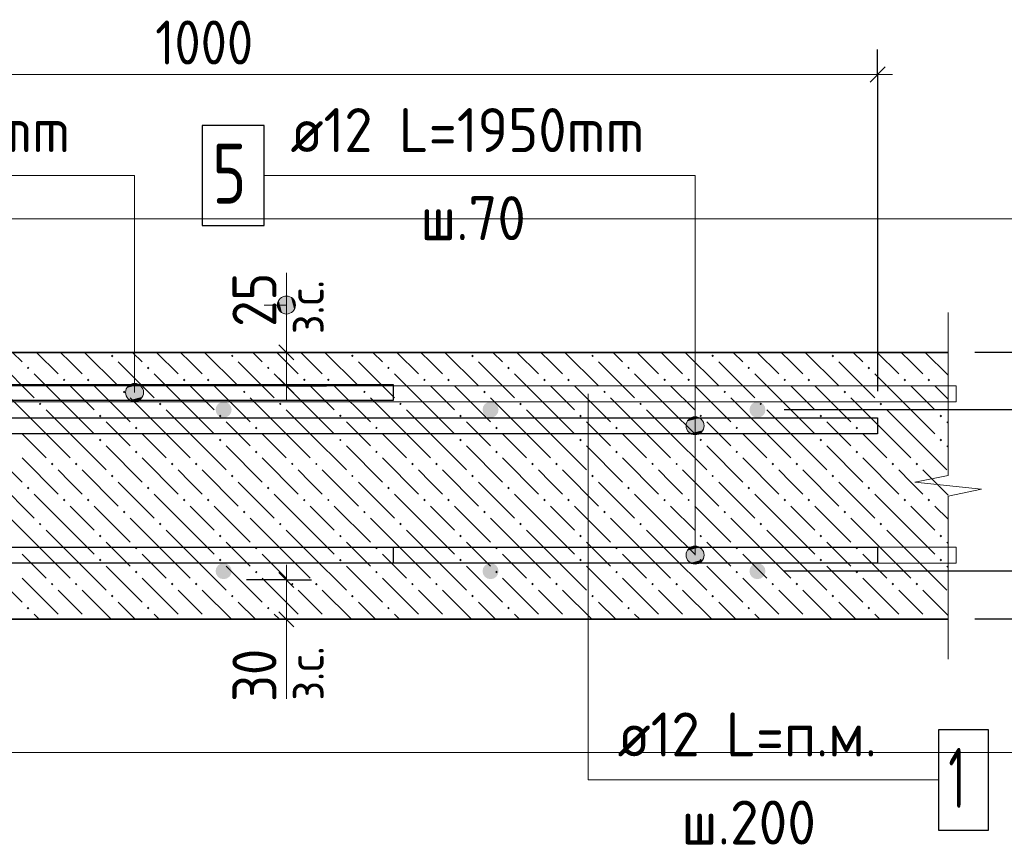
# Model space of a CAD drawing. Header units: millimetres. Extents: x 0 to 42000, y 0 to 29700.
# Tile 62 of 64: x 34128 to 39046, y 15728 to 19854. Entities that reach past the tile are written whole.
import ezdxf

# ---------------------------------------------------------------- set-up
doc = ezdxf.new("R2010")
doc.units = ezdxf.units.MM
for name, color, linetype, lineweight in [('Standard', 7, 'Continuous', 25), ('ЖБ Перекрытие верхний уровень', 7, 'Continuous', 18), ('Обрамление П-обр. равн.', 7, 'Continuous', 25), ('Размерная линия_ общее', 7, 'Continuous', 13), ('Ребро вкладыша арматура S1', 7, 'Continuous', 25), ('Фоновоя арматура Х1', 7, 'Continuous', 25)]:
    doc.layers.add(name, color=color, linetype=linetype, lineweight=lineweight)
doc.styles.add('ISOCPEUR', font='txt')

msp = doc.modelspace()

# ---------------------------------------------------------------- hatches: boundary and pattern name
at = {"layer": 'Standard', "linetype": 'Continuous', "lineweight": 13, "transparency": 33554687}
for points in [[(35421.6, 18405.4), (35421.6, 18450.4), (35415.3, 18427.9)], [(35437.8, 18389.2), (35437.8, 18466.6), (35421.6, 18450.4)], [(35437.8, 18389.2), (35421.6, 18450.4), (35421.6, 18405.4)], [(35460.3, 18382.9), (35460.3, 18472.9), (35437.8, 18466.6)], [(35460.3, 18382.9), (35437.8, 18466.6), (35437.8, 18389.2)], [(35482.8, 18389.2), (35482.8, 18466.6), (35460.3, 18472.9)], [(35482.8, 18389.2), (35460.3, 18472.9), (35460.3, 18382.9)], [(35499, 18405.4), (35499, 18450.4), (35482.8, 18466.6)], [(35499, 18405.4), (35482.8, 18466.6), (35482.8, 18389.2)], [(35499, 18450.4), (35499, 18405.4), (35505.3, 18427.9)], [(34656.2, 17991.3), (34746.2, 17991.3), (34739.9, 18013.8)], [(34656.2, 17991.3), (34739.9, 18013.8), (34662.5, 18013.8)], [(34662.5, 18013.8), (34739.9, 18013.8), (34723.7, 18030)], [(34662.5, 18013.8), (34723.7, 18030), (34678.7, 18030)], [(34678.7, 18030), (34723.7, 18030), (34701.2, 18036.3)], [(34662.5, 17968.8), (34746.2, 17991.3), (34656.2, 17991.3)], [(34662.5, 17968.8), (34739.9, 17968.8), (34746.2, 17991.3)], [(34678.7, 17952.6), (34739.9, 17968.8), (34662.5, 17968.8)], [(34678.7, 17952.6), (34723.7, 17952.6), (34739.9, 17968.8)], [(34723.7, 17952.6), (34678.7, 17952.6), (34701.2, 17946.3)], [(37462.5, 17847.1), (37539.9, 17847.1), (37523.7, 17863.3)], [(37462.5, 17847.1), (37523.7, 17863.3), (37478.7, 17863.3)], [(37478.7, 17863.3), (37523.7, 17863.3), (37501.2, 17869.6)], [(37456.2, 17824.6), (37546.2, 17824.6), (37539.9, 17847.1)], [(37456.2, 17824.6), (37539.9, 17847.1), (37462.5, 17847.1)], [(37462.5, 17802.1), (37546.2, 17824.6), (37456.2, 17824.6)], [(37462.5, 17802.1), (37539.9, 17802.1), (37546.2, 17824.6)], [(37478.7, 17785.9), (37539.9, 17802.1), (37462.5, 17802.1)], [(37478.7, 17785.9), (37523.7, 17785.9), (37539.9, 17802.1)], [(37523.7, 17785.9), (37478.7, 17785.9), (37501.2, 17779.6)], [(37462.5, 17200.5), (37539.9, 17200.5), (37523.7, 17216.7)], [(37462.5, 17200.5), (37523.7, 17216.7), (37478.7, 17216.7)], [(37478.7, 17216.7), (37523.7, 17216.7), (37501.2, 17222.9)], [(37456.2, 17178), (37546.2, 17178), (37539.9, 17200.5)], [(37456.2, 17178), (37539.9, 17200.5), (37462.5, 17200.5)], [(37462.5, 17155.5), (37546.2, 17178), (37456.2, 17178)], [(37462.5, 17155.5), (37539.9, 17155.5), (37546.2, 17178)], [(37478.7, 17139.3), (37539.9, 17155.5), (37462.5, 17155.5)], [(37478.7, 17139.3), (37523.7, 17139.3), (37539.9, 17155.5)], [(37523.7, 17139.3), (37478.7, 17139.3), (37501.2, 17133)]]:
    msp.add_hatch(color=7, dxfattribs=at).paths.add_polyline_path(points)
at = {"layer": 'ЖБ Перекрытие верхний уровень', "linetype": 'Continuous', "lineweight": 18, "transparency": 33554687}
for points in [[(34582.8, 18173.5), (34589.3, 18180), (34595.8, 18173.5), (34589.3, 18167)], [(35182.8, 18173.5), (35189.3, 18180), (35195.8, 18173.5), (35189.3, 18167)], [(35782.8, 18173.5), (35789.3, 18180), (35795.8, 18173.5), (35789.3, 18167)], [(36382.8, 18173.5), (36389.3, 18180), (36395.8, 18173.5), (36389.3, 18167)], [(36982.8, 18173.5), (36989.3, 18180), (36995.8, 18173.5), (36989.3, 18167)], [(37582.8, 18173.5), (37589.3, 18180), (37595.8, 18173.5), (37589.3, 18167)], [(38182.8, 18173.5), (38189.3, 18180), (38195.8, 18173.5), (38189.3, 18167)], [(34162.8, 18113.5), (34169.3, 18120), (34175.8, 18113.5), (34169.3, 18107)], [(34762.8, 18113.5), (34769.3, 18120), (34775.8, 18113.5), (34769.3, 18107)], [(35362.8, 18113.5), (35369.3, 18120), (35375.8, 18113.5), (35369.3, 18107)], [(35962.8, 18113.5), (35969.3, 18120), (35975.8, 18113.5), (35969.3, 18107)], [(36562.8, 18113.5), (36569.3, 18120), (36575.8, 18113.5), (36569.3, 18107)], [(37162.8, 18113.5), (37169.3, 18120), (37175.8, 18113.5), (37169.3, 18107)], [(37762.8, 18113.5), (37769.3, 18120), (37775.8, 18113.5), (37769.3, 18107)], [(38362.8, 18113.5), (38369.3, 18120), (38375.8, 18113.5), (38369.3, 18107)], [(34342.8, 18053.5), (34349.3, 18060), (34355.8, 18053.5), (34349.3, 18047)], [(34462.8, 18053.5), (34469.3, 18060), (34475.8, 18053.5), (34469.3, 18047)], [(34942.8, 18053.5), (34949.3, 18060), (34955.8, 18053.5), (34949.3, 18047)], [(35062.8, 18053.5), (35069.3, 18060), (35075.8, 18053.5), (35069.3, 18047)], [(35542.8, 18053.5), (35549.3, 18060), (35555.8, 18053.5), (35549.3, 18047)], [(35662.8, 18053.5), (35669.3, 18060), (35675.8, 18053.5), (35669.3, 18047)], [(36142.8, 18053.5), (36149.3, 18060), (36155.8, 18053.5), (36149.3, 18047)], [(36262.8, 18053.5), (36269.3, 18060), (36275.8, 18053.5), (36269.3, 18047)], [(36742.8, 18053.5), (36749.3, 18060), (36755.8, 18053.5), (36749.3, 18047)], [(36862.8, 18053.5), (36869.3, 18060), (36875.8, 18053.5), (36869.3, 18047)], [(37342.8, 18053.5), (37349.3, 18060), (37355.8, 18053.5), (37349.3, 18047)], [(37462.8, 18053.5), (37469.3, 18060), (37475.8, 18053.5), (37469.3, 18047)], [(37942.8, 18053.5), (37949.3, 18060), (37955.8, 18053.5), (37949.3, 18047)], [(38062.8, 18053.5), (38069.3, 18060), (38075.8, 18053.5), (38069.3, 18047)], [(38542.8, 18053.5), (38549.3, 18060), (38555.8, 18053.5), (38549.3, 18047)], [(38662.8, 18053.5), (38669.3, 18060), (38675.8, 18053.5), (38669.3, 18047)], [(34642.8, 17993.5), (34649.3, 18000), (34655.8, 17993.5), (34649.3, 17987)], [(35242.8, 17993.5), (35249.3, 18000), (35255.8, 17993.5), (35249.3, 17987)], [(35842.8, 17993.5), (35849.3, 18000), (35855.8, 17993.5), (35849.3, 17987)], [(36442.8, 17993.5), (36449.3, 18000), (36455.8, 17993.5), (36449.3, 17987)], [(37042.8, 17993.5), (37049.3, 18000), (37055.8, 17993.5), (37049.3, 17987)], [(37642.8, 17993.5), (37649.3, 18000), (37655.8, 17993.5), (37649.3, 17987)], [(38242.8, 17993.5), (38249.3, 18000), (38255.8, 17993.5), (38249.3, 17987)], [(34222.8, 17933.5), (34229.3, 17940), (34235.8, 17933.5), (34229.3, 17927)], [(34822.8, 17933.5), (34829.3, 17940), (34835.8, 17933.5), (34829.3, 17927)], [(35422.8, 17933.5), (35429.3, 17940), (35435.8, 17933.5), (35429.3, 17927)], [(36022.8, 17933.5), (36029.3, 17940), (36035.8, 17933.5), (36029.3, 17927)], [(36622.8, 17933.5), (36629.3, 17940), (36635.8, 17933.5), (36629.3, 17927)], [(37222.8, 17933.5), (37229.3, 17940), (37235.8, 17933.5), (37229.3, 17927)], [(37822.8, 17933.5), (37829.3, 17940), (37835.8, 17933.5), (37829.3, 17927)], [(38422.8, 17933.5), (38429.3, 17940), (38435.8, 17933.5), (38429.3, 17927)], [(34522.8, 17873.5), (34529.3, 17880), (34535.8, 17873.5), (34529.3, 17867)], [(35122.8, 17873.5), (35129.3, 17880), (35135.8, 17873.5), (35129.3, 17867)], [(35722.8, 17873.5), (35729.3, 17880), (35735.8, 17873.5), (35729.3, 17867)], [(36322.8, 17873.5), (36329.3, 17880), (36335.8, 17873.5), (36329.3, 17867)], [(36922.8, 17873.5), (36929.3, 17880), (36935.8, 17873.5), (36929.3, 17867)], [(37522.8, 17873.5), (37529.3, 17880), (37535.8, 17873.5), (37529.3, 17867)], [(38122.8, 17873.5), (38129.3, 17880), (38135.8, 17873.5), (38129.3, 17867)], [(38722.8, 17873.5), (38729.3, 17880), (38735.8, 17873.5), (38729.3, 17867)], [(34702.8, 17813.5), (34709.3, 17820), (34715.8, 17813.5), (34709.3, 17807)], [(35302.8, 17813.5), (35309.3, 17820), (35315.8, 17813.5), (35309.3, 17807)], [(35902.8, 17813.5), (35909.3, 17820), (35915.8, 17813.5), (35909.3, 17807)], [(36502.8, 17813.5), (36509.3, 17820), (36515.8, 17813.5), (36509.3, 17807)], [(37102.8, 17813.5), (37109.3, 17820), (37115.8, 17813.5), (37109.3, 17807)], [(37702.8, 17813.5), (37709.3, 17820), (37715.8, 17813.5), (37709.3, 17807)], [(38302.8, 17813.5), (38309.3, 17820), (38315.8, 17813.5), (38309.3, 17807)], [(34522.8, 17753.5), (34529.3, 17760), (34535.8, 17753.5), (34529.3, 17747)], [(35122.8, 17753.5), (35129.3, 17760), (35135.8, 17753.5), (35129.3, 17747)], [(35722.8, 17753.5), (35729.3, 17760), (35735.8, 17753.5), (35729.3, 17747)], [(36322.8, 17753.5), (36329.3, 17760), (36335.8, 17753.5), (36329.3, 17747)], [(36922.8, 17753.5), (36929.3, 17760), (36935.8, 17753.5), (36929.3, 17747)], [(37522.8, 17753.5), (37529.3, 17760), (37535.8, 17753.5), (37529.3, 17747)], [(38122.8, 17753.5), (38129.3, 17760), (38135.8, 17753.5), (38129.3, 17747)], [(38722.8, 17753.5), (38729.3, 17760), (38735.8, 17753.5), (38729.3, 17747)], [(34702.8, 17693.5), (34709.3, 17700), (34715.8, 17693.5), (34709.3, 17687)], [(35302.8, 17693.5), (35309.3, 17700), (35315.8, 17693.5), (35309.3, 17687)], [(35902.8, 17693.5), (35909.3, 17700), (35915.8, 17693.5), (35909.3, 17687)], [(36502.8, 17693.5), (36509.3, 17700), (36515.8, 17693.5), (36509.3, 17687)], [(37102.8, 17693.5), (37109.3, 17700), (37115.8, 17693.5), (37109.3, 17687)], [(37702.8, 17693.5), (37709.3, 17700), (37715.8, 17693.5), (37709.3, 17687)], [(38302.8, 17693.5), (38309.3, 17700), (38315.8, 17693.5), (38309.3, 17687)], [(34282.8, 17633.5), (34289.3, 17640), (34295.8, 17633.5), (34289.3, 17627)], [(34402.8, 17633.5), (34409.3, 17640), (34415.8, 17633.5), (34409.3, 17627)], [(34882.8, 17633.5), (34889.3, 17640), (34895.8, 17633.5), (34889.3, 17627)], [(35002.8, 17633.5), (35009.3, 17640), (35015.8, 17633.5), (35009.3, 17627)], [(35482.8, 17633.5), (35489.3, 17640), (35495.8, 17633.5), (35489.3, 17627)], [(35602.8, 17633.5), (35609.3, 17640), (35615.8, 17633.5), (35609.3, 17627)], [(36082.8, 17633.5), (36089.3, 17640), (36095.8, 17633.5), (36089.3, 17627)], [(36202.8, 17633.5), (36209.3, 17640), (36215.8, 17633.5), (36209.3, 17627)], [(36682.8, 17633.5), (36689.3, 17640), (36695.8, 17633.5), (36689.3, 17627)], [(36802.8, 17633.5), (36809.3, 17640), (36815.8, 17633.5), (36809.3, 17627)], [(37282.8, 17633.5), (37289.3, 17640), (37295.8, 17633.5), (37289.3, 17627)], [(37402.8, 17633.5), (37409.3, 17640), (37415.8, 17633.5), (37409.3, 17627)], [(37882.8, 17633.5), (37889.3, 17640), (37895.8, 17633.5), (37889.3, 17627)], [(38002.8, 17633.5), (38009.3, 17640), (38015.8, 17633.5), (38009.3, 17627)], [(38482.8, 17633.5), (38489.3, 17640), (38495.8, 17633.5), (38489.3, 17627)], [(38602.8, 17633.5), (38609.3, 17640), (38615.8, 17633.5), (38609.3, 17627)], [(34582.8, 17573.5), (34589.3, 17580), (34595.8, 17573.5), (34589.3, 17567)], [(35182.8, 17573.5), (35189.3, 17580), (35195.8, 17573.5), (35189.3, 17567)], [(35782.8, 17573.5), (35789.3, 17580), (35795.8, 17573.5), (35789.3, 17567)], [(36382.8, 17573.5), (36389.3, 17580), (36395.8, 17573.5), (36389.3, 17567)], [(36982.8, 17573.5), (36989.3, 17580), (36995.8, 17573.5), (36989.3, 17567)], [(37582.8, 17573.5), (37589.3, 17580), (37595.8, 17573.5), (37589.3, 17567)], [(38182.8, 17573.5), (38189.3, 17580), (38195.8, 17573.5), (38189.3, 17567)], [(34162.8, 17513.5), (34169.3, 17520), (34175.8, 17513.5), (34169.3, 17507)], [(34762.8, 17513.5), (34769.3, 17520), (34775.8, 17513.5), (34769.3, 17507)], [(35362.8, 17513.5), (35369.3, 17520), (35375.8, 17513.5), (35369.3, 17507)], [(35962.8, 17513.5), (35969.3, 17520), (35975.8, 17513.5), (35969.3, 17507)], [(36562.8, 17513.5), (36569.3, 17520), (36575.8, 17513.5), (36569.3, 17507)], [(37162.8, 17513.5), (37169.3, 17520), (37175.8, 17513.5), (37169.3, 17507)], [(37762.8, 17513.5), (37769.3, 17520), (37775.8, 17513.5), (37769.3, 17507)], [(38362.8, 17513.5), (38369.3, 17520), (38375.8, 17513.5), (38369.3, 17507)], [(34342.8, 17453.5), (34349.3, 17460), (34355.8, 17453.5), (34349.3, 17447)], [(34462.8, 17453.5), (34469.3, 17460), (34475.8, 17453.5), (34469.3, 17447)], [(34942.8, 17453.5), (34949.3, 17460), (34955.8, 17453.5), (34949.3, 17447)], [(35062.8, 17453.5), (35069.3, 17460), (35075.8, 17453.5), (35069.3, 17447)], [(35542.8, 17453.5), (35549.3, 17460), (35555.8, 17453.5), (35549.3, 17447)], [(35662.8, 17453.5), (35669.3, 17460), (35675.8, 17453.5), (35669.3, 17447)], [(36142.8, 17453.5), (36149.3, 17460), (36155.8, 17453.5), (36149.3, 17447)], [(36262.8, 17453.5), (36269.3, 17460), (36275.8, 17453.5), (36269.3, 17447)], [(36742.8, 17453.5), (36749.3, 17460), (36755.8, 17453.5), (36749.3, 17447)], [(36862.8, 17453.5), (36869.3, 17460), (36875.8, 17453.5), (36869.3, 17447)], [(37342.8, 17453.5), (37349.3, 17460), (37355.8, 17453.5), (37349.3, 17447)], [(37462.8, 17453.5), (37469.3, 17460), (37475.8, 17453.5), (37469.3, 17447)], [(37942.8, 17453.5), (37949.3, 17460), (37955.8, 17453.5), (37949.3, 17447)], [(38062.8, 17453.5), (38069.3, 17460), (38075.8, 17453.5), (38069.3, 17447)], [(38542.8, 17453.5), (38549.3, 17460), (38555.8, 17453.5), (38549.3, 17447)], [(38662.8, 17453.5), (38669.3, 17460), (38675.8, 17453.5), (38669.3, 17447)], [(34642.8, 17393.5), (34649.3, 17400), (34655.8, 17393.5), (34649.3, 17387)], [(35242.8, 17393.5), (35249.3, 17400), (35255.8, 17393.5), (35249.3, 17387)], [(35842.8, 17393.5), (35849.3, 17400), (35855.8, 17393.5), (35849.3, 17387)], [(36442.8, 17393.5), (36449.3, 17400), (36455.8, 17393.5), (36449.3, 17387)], [(37042.8, 17393.5), (37049.3, 17400), (37055.8, 17393.5), (37049.3, 17387)], [(37642.8, 17393.5), (37649.3, 17400), (37655.8, 17393.5), (37649.3, 17387)], [(38242.8, 17393.5), (38249.3, 17400), (38255.8, 17393.5), (38249.3, 17387)], [(34222.8, 17333.5), (34229.3, 17340), (34235.8, 17333.5), (34229.3, 17327)], [(34822.8, 17333.5), (34829.3, 17340), (34835.8, 17333.5), (34829.3, 17327)], [(35422.8, 17333.5), (35429.3, 17340), (35435.8, 17333.5), (35429.3, 17327)], [(36022.8, 17333.5), (36029.3, 17340), (36035.8, 17333.5), (36029.3, 17327)], [(36622.8, 17333.5), (36629.3, 17340), (36635.8, 17333.5), (36629.3, 17327)], [(37222.8, 17333.5), (37229.3, 17340), (37235.8, 17333.5), (37229.3, 17327)], [(37822.8, 17333.5), (37829.3, 17340), (37835.8, 17333.5), (37829.3, 17327)], [(38422.8, 17333.5), (38429.3, 17340), (38435.8, 17333.5), (38429.3, 17327)], [(34522.8, 17273.5), (34529.3, 17280), (34535.8, 17273.5), (34529.3, 17267)], [(35122.8, 17273.5), (35129.3, 17280), (35135.8, 17273.5), (35129.3, 17267)], [(35722.8, 17273.5), (35729.3, 17280), (35735.8, 17273.5), (35729.3, 17267)], [(36322.8, 17273.5), (36329.3, 17280), (36335.8, 17273.5), (36329.3, 17267)], [(36922.8, 17273.5), (36929.3, 17280), (36935.8, 17273.5), (36929.3, 17267)], [(37522.8, 17273.5), (37529.3, 17280), (37535.8, 17273.5), (37529.3, 17267)], [(38122.8, 17273.5), (38129.3, 17280), (38135.8, 17273.5), (38129.3, 17267)], [(38722.8, 17273.5), (38729.3, 17280), (38735.8, 17273.5), (38729.3, 17267)], [(34702.8, 17213.5), (34709.3, 17220), (34715.8, 17213.5), (34709.3, 17207)], [(35302.8, 17213.5), (35309.3, 17220), (35315.8, 17213.5), (35309.3, 17207)], [(35902.8, 17213.5), (35909.3, 17220), (35915.8, 17213.5), (35909.3, 17207)], [(36502.8, 17213.5), (36509.3, 17220), (36515.8, 17213.5), (36509.3, 17207)], [(37102.8, 17213.5), (37109.3, 17220), (37115.8, 17213.5), (37109.3, 17207)], [(37702.8, 17213.5), (37709.3, 17220), (37715.8, 17213.5), (37709.3, 17207)], [(38302.8, 17213.5), (38309.3, 17220), (38315.8, 17213.5), (38309.3, 17207)], [(34522.8, 17153.5), (34529.3, 17160), (34535.8, 17153.5), (34529.3, 17147)], [(35122.8, 17153.5), (35129.3, 17160), (35135.8, 17153.5), (35129.3, 17147)], [(35722.8, 17153.5), (35729.3, 17160), (35735.8, 17153.5), (35729.3, 17147)], [(36322.8, 17153.5), (36329.3, 17160), (36335.8, 17153.5), (36329.3, 17147)], [(36922.8, 17153.5), (36929.3, 17160), (36935.8, 17153.5), (36929.3, 17147)], [(37522.8, 17153.5), (37529.3, 17160), (37535.8, 17153.5), (37529.3, 17147)], [(38122.8, 17153.5), (38129.3, 17160), (38135.8, 17153.5), (38129.3, 17147)], [(38722.8, 17153.5), (38729.3, 17160), (38735.8, 17153.5), (38729.3, 17147)], [(34702.8, 17093.5), (34709.3, 17100), (34715.8, 17093.5), (34709.3, 17087)], [(35302.8, 17093.5), (35309.3, 17100), (35315.8, 17093.5), (35309.3, 17087)], [(35902.8, 17093.5), (35909.3, 17100), (35915.8, 17093.5), (35909.3, 17087)], [(36502.8, 17093.5), (36509.3, 17100), (36515.8, 17093.5), (36509.3, 17087)], [(37102.8, 17093.5), (37109.3, 17100), (37115.8, 17093.5), (37109.3, 17087)], [(37702.8, 17093.5), (37709.3, 17100), (37715.8, 17093.5), (37709.3, 17087)], [(38302.8, 17093.5), (38309.3, 17100), (38315.8, 17093.5), (38309.3, 17087)], [(34282.8, 17033.5), (34289.3, 17040), (34295.8, 17033.5), (34289.3, 17027)], [(34402.8, 17033.5), (34409.3, 17040), (34415.8, 17033.5), (34409.3, 17027)], [(34882.8, 17033.5), (34889.3, 17040), (34895.8, 17033.5), (34889.3, 17027)], [(35002.8, 17033.5), (35009.3, 17040), (35015.8, 17033.5), (35009.3, 17027)], [(35482.8, 17033.5), (35489.3, 17040), (35495.8, 17033.5), (35489.3, 17027)], [(35602.8, 17033.5), (35609.3, 17040), (35615.8, 17033.5), (35609.3, 17027)], [(36082.8, 17033.5), (36089.3, 17040), (36095.8, 17033.5), (36089.3, 17027)], [(36202.8, 17033.5), (36209.3, 17040), (36215.8, 17033.5), (36209.3, 17027)], [(36682.8, 17033.5), (36689.3, 17040), (36695.8, 17033.5), (36689.3, 17027)], [(36802.8, 17033.5), (36809.3, 17040), (36815.8, 17033.5), (36809.3, 17027)], [(37282.8, 17033.5), (37289.3, 17040), (37295.8, 17033.5), (37289.3, 17027)], [(37402.8, 17033.5), (37409.3, 17040), (37415.8, 17033.5), (37409.3, 17027)], [(37882.8, 17033.5), (37889.3, 17040), (37895.8, 17033.5), (37889.3, 17027)], [(38002.8, 17033.5), (38009.3, 17040), (38015.8, 17033.5), (38009.3, 17027)], [(38482.8, 17033.5), (38489.3, 17040), (38495.8, 17033.5), (38489.3, 17027)], [(38602.8, 17033.5), (38609.3, 17040), (38615.8, 17033.5), (38609.3, 17027)], [(34582.8, 16973.5), (34589.3, 16980), (34595.8, 16973.5), (34589.3, 16967)], [(35182.8, 16973.5), (35189.3, 16980), (35195.8, 16973.5), (35189.3, 16967)], [(35782.8, 16973.5), (35789.3, 16980), (35795.8, 16973.5), (35789.3, 16967)], [(36382.8, 16973.5), (36389.3, 16980), (36395.8, 16973.5), (36389.3, 16967)], [(36982.8, 16973.5), (36989.3, 16980), (36995.8, 16973.5), (36989.3, 16967)], [(37582.8, 16973.5), (37589.3, 16980), (37595.8, 16973.5), (37589.3, 16967)], [(38182.8, 16973.5), (38189.3, 16980), (38195.8, 16973.5), (38189.3, 16967)], [(34162.8, 16913.5), (34169.3, 16920), (34175.8, 16913.5), (34169.3, 16907)], [(34762.8, 16913.5), (34769.3, 16920), (34775.8, 16913.5), (34769.3, 16907)], [(35362.8, 16913.5), (35369.3, 16920), (35375.8, 16913.5), (35369.3, 16907)], [(35962.8, 16913.5), (35969.3, 16920), (35975.8, 16913.5), (35969.3, 16907)], [(36562.8, 16913.5), (36569.3, 16920), (36575.8, 16913.5), (36569.3, 16907)], [(37162.8, 16913.5), (37169.3, 16920), (37175.8, 16913.5), (37169.3, 16907)], [(37762.8, 16913.5), (37769.3, 16920), (37775.8, 16913.5), (37769.3, 16907)], [(38362.8, 16913.5), (38369.3, 16920), (38375.8, 16913.5), (38369.3, 16907)], [(34347.3, 16858), (34349.3, 16860), (34351.4, 16858)], [(34467.3, 16858), (34469.3, 16860), (34471.4, 16858)], [(34947.3, 16858), (34949.3, 16860), (34951.4, 16858)], [(35067.3, 16858), (35069.3, 16860), (35071.4, 16858)], [(35547.3, 16858), (35549.3, 16860), (35551.4, 16858)], [(35667.3, 16858), (35669.3, 16860), (35671.4, 16858)], [(36147.3, 16858), (36149.3, 16860), (36151.4, 16858)], [(36267.3, 16858), (36269.3, 16860), (36271.4, 16858)], [(36747.3, 16858), (36749.3, 16860), (36751.4, 16858)], [(36867.3, 16858), (36869.3, 16860), (36871.4, 16858)], [(37347.3, 16858), (37349.3, 16860), (37351.4, 16858)], [(37467.3, 16858), (37469.3, 16860), (37471.4, 16858)], [(37947.3, 16858), (37949.3, 16860), (37951.4, 16858)], [(38067.3, 16858), (38069.3, 16860), (38071.4, 16858)], [(38547.3, 16858), (38549.3, 16860), (38551.4, 16858)], [(38667.3, 16858), (38669.3, 16860), (38671.4, 16858)]]:
    msp.add_hatch(color=7, dxfattribs=at).paths.add_polyline_path(points, flags=16)
at = {"layer": 'Фоновоя арматура Х1', "linetype": 'Continuous', "lineweight": 18, "transparency": 33554687}
for points in [[(35186.3, 17904.6), (35183.3, 17919.9), (35174.6, 17932.9), (35161.6, 17941.6), (35146.3, 17944.6), (35131, 17941.6), (35118, 17932.9), (35109.4, 17919.9), (35106.3, 17904.6), (35109.4, 17889.3), (35118, 17876.3), (35131, 17867.7), (35146.3, 17864.6), (35161.6, 17867.7), (35174.6, 17876.3), (35183.3, 17889.3)], [(36519.7, 17904.6), (36516.6, 17919.9), (36507.9, 17932.9), (36495, 17941.6), (36479.7, 17944.6), (36464.3, 17941.6), (36451.4, 17932.9), (36442.7, 17919.9), (36439.7, 17904.6), (36442.7, 17889.3), (36451.4, 17876.3), (36464.3, 17867.7), (36479.7, 17864.6), (36495, 17867.7), (36507.9, 17876.3), (36516.6, 17889.3)], [(37853, 17904.6), (37849.9, 17919.9), (37841.3, 17932.9), (37828.3, 17941.6), (37813, 17944.6), (37797.7, 17941.6), (37784.7, 17932.9), (37776, 17919.9), (37773, 17904.6), (37776, 17889.3), (37784.7, 17876.3), (37797.7, 17867.7), (37813, 17864.6), (37828.3, 17867.7), (37841.3, 17876.3), (37849.9, 17889.3)], [(35186.3, 17098), (35183.3, 17113.3), (35174.6, 17126.2), (35161.6, 17134.9), (35146.3, 17138), (35131, 17134.9), (35118, 17126.2), (35109.4, 17113.3), (35106.3, 17098), (35109.4, 17082.6), (35118, 17069.7), (35131, 17061), (35146.3, 17058), (35161.6, 17061), (35174.6, 17069.7), (35183.3, 17082.6)], [(36519.7, 17098), (36516.6, 17113.3), (36507.9, 17126.2), (36495, 17134.9), (36479.7, 17138), (36464.3, 17134.9), (36451.4, 17126.2), (36442.7, 17113.3), (36439.7, 17098), (36442.7, 17082.6), (36451.4, 17069.7), (36464.3, 17061), (36479.7, 17058), (36495, 17061), (36507.9, 17069.7), (36516.6, 17082.6)], [(37853, 17098), (37849.9, 17113.3), (37841.3, 17126.2), (37828.3, 17134.9), (37813, 17138), (37797.7, 17134.9), (37784.7, 17126.2), (37776, 17113.3), (37773, 17098), (37776, 17082.6), (37784.7, 17069.7), (37797.7, 17061), (37813, 17058), (37828.3, 17061), (37841.3, 17069.7), (37849.9, 17082.6)]]:
    msp.add_hatch(color=7, dxfattribs=at).paths.add_polyline_path(points)

# ---------------------------------------------------------------- linework, layer by layer
at = {"layer": 'Standard', "color": 7, "linetype": 'Continuous', "lineweight": 13, "transparency": 33554687}
for p, q in [((35460.3, 18191.3), (35460.3, 18588.7)), ((35460.3, 18472.9), (35460.3, 18472.9)), ((35460.3, 18427.9), (35349.6, 18427.9)), ((35415.3, 18427.9), (35415.3, 18427.9)), ((35505.3, 18427.9), (35505.3, 18427.9)), ((37501.2, 17178), (37501.2, 18427.9)), ((35460.3, 18382.9), (35460.3, 18382.9)), ((38765.8, 18391.3), (38765.8, 17576.6)), ((34701.2, 18036.3), (34701.2, 18036.3)), ((34656.2, 17991.3), (34656.2, 17991.3)), ((34746.2, 17991.3), (34746.2, 17991.3)), ((34701.2, 17946.3), (34701.2, 17946.3)), ((37501.2, 17869.6), (37501.2, 17869.6)), ((37456.2, 17824.6), (37456.2, 17824.6)), ((37546.2, 17824.6), (37546.2, 17824.6)), ((37501.2, 17779.6), (37501.2, 17779.6)), ((38765.8, 17576.6), (38599.1, 17542)), ((38599.1, 17542), (38932.5, 17507.3)), ((38932.5, 17507.3), (38765.8, 17472.6)), ((38765.8, 17472.6), (38765.8, 16658)), ((37501.2, 17222.9), (37501.2, 17222.9)), ((37456.2, 17178), (37456.2, 17178)), ((37546.2, 17178), (37546.2, 17178)), ((37501.2, 17133), (37501.2, 17133)), ((35460.3, 16858), (35460.3, 16460.5)), ((38765.8, 16658), (38765.8, 16658))]:
    msp.add_line(p, q, dxfattribs=at)
for points in [[(34701.2, 17991.3), (34701.2, 19074.6), (32556.2, 19074.6)], [(37501.2, 17824.6), (37501.2, 19074.6), (35349.6, 19074.6)], [(38715.6, 16054.7), (36967.3, 16054.7), (36967.3, 16305.5), (36967.3, 17984.6)]]:
    msp.add_lwpolyline(points, dxfattribs=at)
at = {"layer": 'Standard', "color": 254, "linetype": 'Continuous', "lineweight": 18, "true_color": 0xc4c4ff, "transparency": 33554687}
msp.add_lwpolyline([(20993.5, 16191.3), (39432.5, 16191.3), (39432.5, 18858), (20993.5, 18858), (20993.5, 16191.3)], dxfattribs=at)
at = {"layer": 'Standard', "color": 7, "linetype": 'Continuous', "lineweight": 13, "transparency": 33554687}
for centre in [(35460.3, 18427.9), (34701.2, 17991.3), (37501.2, 17824.6), (37501.2, 17178)]:
    msp.add_circle(centre, 45, dxfattribs=at)
at = {"layer": 'ЖБ Перекрытие верхний уровень', "color": 7, "linetype": 'Continuous', "lineweight": 35, "transparency": 33554687}
for p, q in [((38765.8, 18191.3), (25079.7, 18191.3)), ((25079.7, 16858), (38765.8, 16858))]:
    msp.add_line(p, q, dxfattribs=at)
at = {"layer": 'ЖБ Перекрытие верхний уровень', "color": 9, "linetype": 'Continuous', "lineweight": 18, "true_color": 0xc7c7c7, "transparency": 33554687}
for p, q in [((34091.5, 18191.3), (34139.3, 18143.5)), ((34211.5, 18191.3), (34319.3, 18083.5)), ((34379.3, 18143.5), (34331.5, 18191.3)), ((34451.5, 18191.3), (34619.3, 18023.5)), ((34691.5, 18191.3), (34739.3, 18143.5)), ((34811.5, 18191.3), (34919.3, 18083.5)), ((34979.3, 18143.5), (34931.5, 18191.3)), ((35051.5, 18191.3), (35219.3, 18023.5)), ((35291.5, 18191.3), (35339.3, 18143.5)), ((35411.5, 18191.3), (35519.3, 18083.5)), ((35579.3, 18143.5), (35531.5, 18191.3)), ((35651.5, 18191.3), (35819.3, 18023.5)), ((35891.5, 18191.3), (35939.3, 18143.5)), ((36011.5, 18191.3), (36119.3, 18083.5)), ((36179.3, 18143.5), (36131.5, 18191.3)), ((36251.5, 18191.3), (36419.3, 18023.5)), ((36491.5, 18191.3), (36539.3, 18143.5)), ((36611.5, 18191.3), (36719.3, 18083.5)), ((36779.3, 18143.5), (36731.5, 18191.3)), ((36851.5, 18191.3), (37019.3, 18023.5)), ((37091.5, 18191.3), (37139.3, 18143.5)), ((37211.5, 18191.3), (37319.3, 18083.5)), ((37379.3, 18143.5), (37331.5, 18191.3)), ((37451.5, 18191.3), (37619.3, 18023.5)), ((37691.5, 18191.3), (37739.3, 18143.5)), ((37811.5, 18191.3), (37919.3, 18083.5)), ((37979.3, 18143.5), (37931.5, 18191.3)), ((38051.5, 18191.3), (38219.3, 18023.5)), ((38291.5, 18191.3), (38339.3, 18143.5)), ((38411.5, 18191.3), (38519.3, 18083.5)), ((38579.3, 18143.5), (38531.5, 18191.3)), ((38651.5, 18191.3), (38765.8, 18077)), ((34019.3, 18143.5), (34199.3, 17963.5)), ((34439.3, 18083.5), (34379.3, 18143.5)), ((34619.3, 18143.5), (34799.3, 17963.5)), ((35039.3, 18083.5), (34979.3, 18143.5)), ((35219.3, 18143.5), (35399.3, 17963.5)), ((35639.3, 18083.5), (35579.3, 18143.5)), ((35819.3, 18143.5), (35999.3, 17963.5)), ((36239.3, 18083.5), (36179.3, 18143.5)), ((36419.3, 18143.5), (36599.3, 17963.5)), ((36839.3, 18083.5), (36779.3, 18143.5)), ((37019.3, 18143.5), (37199.3, 17963.5)), ((37439.3, 18083.5), (37379.3, 18143.5)), ((37619.3, 18143.5), (37799.3, 17963.5)), ((38039.3, 18083.5), (37979.3, 18143.5)), ((38219.3, 18143.5), (38399.3, 17963.5)), ((38639.3, 18083.5), (38579.3, 18143.5)), ((34379.3, 17903.5), (34199.3, 18083.5)), ((34979.3, 17903.5), (34799.3, 18083.5)), ((35579.3, 17903.5), (35399.3, 18083.5)), ((36179.3, 17903.5), (35999.3, 18083.5)), ((36779.3, 17903.5), (36599.3, 18083.5)), ((37379.3, 17903.5), (37199.3, 18083.5)), ((37979.3, 17903.5), (37799.3, 18083.5)), ((38579.3, 17903.5), (38399.3, 18083.5)), ((34379.3, 18023.5), (34499.3, 17903.5)), ((34499.3, 18023.5), (34679.3, 17843.5)), ((34979.3, 18023.5), (35099.3, 17903.5)), ((35099.3, 18023.5), (35279.3, 17843.5)), ((35579.3, 18023.5), (35699.3, 17903.5)), ((35699.3, 18023.5), (35879.3, 17843.5)), ((36179.3, 18023.5), (36299.3, 17903.5)), ((36299.3, 18023.5), (36479.3, 17843.5)), ((36779.3, 18023.5), (36899.3, 17903.5)), ((36899.3, 18023.5), (37079.3, 17843.5)), ((37379.3, 18023.5), (37499.3, 17903.5)), ((37499.3, 18023.5), (37679.3, 17843.5)), ((37979.3, 18023.5), (38099.3, 17903.5)), ((38099.3, 18023.5), (38279.3, 17843.5)), ((38579.3, 18023.5), (38699.3, 17903.5)), ((38699.3, 18023.5), (38765.8, 17957)), ((34259.3, 17783.5), (34079.3, 17963.5)), ((34859.3, 17783.5), (34679.3, 17963.5)), ((35459.3, 17783.5), (35279.3, 17963.5)), ((36059.3, 17783.5), (35879.3, 17963.5)), ((36659.3, 17783.5), (36479.3, 17963.5)), ((37259.3, 17783.5), (37079.3, 17963.5)), ((37859.3, 17783.5), (37679.3, 17963.5)), ((38459.3, 17783.5), (38279.3, 17963.5)), ((34259.3, 17903.5), (34379.3, 17783.5)), ((34379.3, 17903.5), (34499.3, 17783.5)), ((34859.3, 17903.5), (34979.3, 17783.5)), ((34979.3, 17903.5), (35099.3, 17783.5)), ((35459.3, 17903.5), (35579.3, 17783.5)), ((35579.3, 17903.5), (35699.3, 17783.5)), ((36059.3, 17903.5), (36179.3, 17783.5)), ((36179.3, 17903.5), (36299.3, 17783.5)), ((36659.3, 17903.5), (36779.3, 17783.5)), ((36779.3, 17903.5), (36899.3, 17783.5)), ((37259.3, 17903.5), (37379.3, 17783.5)), ((37379.3, 17903.5), (37499.3, 17783.5)), ((37859.3, 17903.5), (37979.3, 17783.5)), ((37979.3, 17903.5), (38099.3, 17783.5)), ((38459.3, 17903.5), (38579.3, 17783.5)), ((38579.3, 17903.5), (38699.3, 17783.5)), ((34619.3, 17783.5), (34559.3, 17843.5)), ((35219.3, 17783.5), (35159.3, 17843.5)), ((35819.3, 17783.5), (35759.3, 17843.5)), ((36419.3, 17783.5), (36359.3, 17843.5)), ((37019.3, 17783.5), (36959.3, 17843.5)), ((37619.3, 17783.5), (37559.3, 17843.5)), ((38219.3, 17783.5), (38159.3, 17843.5)), ((38765.8, 17837), (38759.3, 17843.5)), ((34139.3, 17783.5), (34259.3, 17663.5)), ((34259.3, 17783.5), (34379.3, 17663.5)), ((34379.3, 17783.5), (34559.3, 17603.5)), ((34679.3, 17723.5), (34619.3, 17783.5)), ((34739.3, 17783.5), (34859.3, 17663.5)), ((34859.3, 17783.5), (34979.3, 17663.5)), ((34979.3, 17783.5), (35159.3, 17603.5)), ((35279.3, 17723.5), (35219.3, 17783.5)), ((35339.3, 17783.5), (35459.3, 17663.5)), ((35459.3, 17783.5), (35579.3, 17663.5)), ((35579.3, 17783.5), (35759.3, 17603.5)), ((35879.3, 17723.5), (35819.3, 17783.5)), ((35939.3, 17783.5), (36059.3, 17663.5)), ((36059.3, 17783.5), (36179.3, 17663.5)), ((36179.3, 17783.5), (36359.3, 17603.5)), ((36479.3, 17723.5), (36419.3, 17783.5)), ((36539.3, 17783.5), (36659.3, 17663.5)), ((36659.3, 17783.5), (36779.3, 17663.5)), ((36779.3, 17783.5), (36959.3, 17603.5)), ((37079.3, 17723.5), (37019.3, 17783.5)), ((37139.3, 17783.5), (37259.3, 17663.5)), ((37259.3, 17783.5), (37379.3, 17663.5)), ((37379.3, 17783.5), (37559.3, 17603.5)), ((37679.3, 17723.5), (37619.3, 17783.5)), ((37739.3, 17783.5), (37859.3, 17663.5)), ((37859.3, 17783.5), (37979.3, 17663.5)), ((37979.3, 17783.5), (38159.3, 17603.5)), ((38279.3, 17723.5), (38219.3, 17783.5)), ((38339.3, 17783.5), (38459.3, 17663.5)), ((38459.3, 17783.5), (38579.3, 17663.5)), ((38579.3, 17783.5), (38759.3, 17603.5)), ((33959.3, 17723.5), (34139.3, 17543.5)), ((34559.3, 17723.5), (34739.3, 17543.5)), ((35159.3, 17723.5), (35339.3, 17543.5)), ((35759.3, 17723.5), (35939.3, 17543.5)), ((36359.3, 17723.5), (36539.3, 17543.5)), ((36959.3, 17723.5), (37139.3, 17543.5)), ((37559.3, 17723.5), (37739.3, 17543.5)), ((38159.3, 17723.5), (38339.3, 17543.5)), ((38759.3, 17723.5), (38765.8, 17717)), ((34139.3, 17663.5), (34319.3, 17483.5)), ((34739.3, 17663.5), (34919.3, 17483.5)), ((35339.3, 17663.5), (35519.3, 17483.5)), ((35939.3, 17663.5), (36119.3, 17483.5)), ((36539.3, 17663.5), (36719.3, 17483.5)), ((37139.3, 17663.5), (37319.3, 17483.5)), ((37739.3, 17663.5), (37919.3, 17483.5)), ((38339.3, 17663.5), (38519.3, 17483.5)), ((34379.3, 17543.5), (34319.3, 17603.5)), ((34439.3, 17603.5), (34619.3, 17423.5)), ((34979.3, 17543.5), (34919.3, 17603.5)), ((35039.3, 17603.5), (35219.3, 17423.5)), ((35579.3, 17543.5), (35519.3, 17603.5)), ((35639.3, 17603.5), (35819.3, 17423.5)), ((36179.3, 17543.5), (36119.3, 17603.5)), ((36239.3, 17603.5), (36419.3, 17423.5)), ((36779.3, 17543.5), (36719.3, 17603.5)), ((36839.3, 17603.5), (37019.3, 17423.5)), ((37379.3, 17543.5), (37319.3, 17603.5)), ((37439.3, 17603.5), (37619.3, 17423.5)), ((37979.3, 17543.5), (37919.3, 17603.5)), ((38039.3, 17603.5), (38219.3, 17423.5)), ((38579.3, 17543.5), (38519.3, 17603.5)), ((38639.3, 17603.5), (38765.8, 17477)), ((34019.3, 17543.5), (34199.3, 17363.5)), ((34439.3, 17483.5), (34379.3, 17543.5)), ((34619.3, 17543.5), (34799.3, 17363.5)), ((35039.3, 17483.5), (34979.3, 17543.5)), ((35219.3, 17543.5), (35399.3, 17363.5)), ((35639.3, 17483.5), (35579.3, 17543.5)), ((35819.3, 17543.5), (35999.3, 17363.5)), ((36239.3, 17483.5), (36179.3, 17543.5)), ((36419.3, 17543.5), (36599.3, 17363.5)), ((36839.3, 17483.5), (36779.3, 17543.5)), ((37019.3, 17543.5), (37199.3, 17363.5)), ((37439.3, 17483.5), (37379.3, 17543.5)), ((37619.3, 17543.5), (37799.3, 17363.5)), ((38039.3, 17483.5), (37979.3, 17543.5)), ((38219.3, 17543.5), (38399.3, 17363.5)), ((38639.3, 17483.5), (38579.3, 17543.5)), ((34379.3, 17303.5), (34199.3, 17483.5)), ((34979.3, 17303.5), (34799.3, 17483.5)), ((35579.3, 17303.5), (35399.3, 17483.5)), ((36179.3, 17303.5), (35999.3, 17483.5)), ((36779.3, 17303.5), (36599.3, 17483.5)), ((37379.3, 17303.5), (37199.3, 17483.5)), ((37979.3, 17303.5), (37799.3, 17483.5)), ((38579.3, 17303.5), (38399.3, 17483.5)), ((34379.3, 17423.5), (34499.3, 17303.5)), ((34499.3, 17423.5), (34679.3, 17243.5)), ((34979.3, 17423.5), (35099.3, 17303.5)), ((35099.3, 17423.5), (35279.3, 17243.5)), ((35579.3, 17423.5), (35699.3, 17303.5)), ((35699.3, 17423.5), (35879.3, 17243.5)), ((36179.3, 17423.5), (36299.3, 17303.5)), ((36299.3, 17423.5), (36479.3, 17243.5)), ((36779.3, 17423.5), (36899.3, 17303.5)), ((36899.3, 17423.5), (37079.3, 17243.5)), ((37379.3, 17423.5), (37499.3, 17303.5)), ((37499.3, 17423.5), (37679.3, 17243.5)), ((37979.3, 17423.5), (38099.3, 17303.5)), ((38099.3, 17423.5), (38279.3, 17243.5)), ((38579.3, 17423.5), (38699.3, 17303.5)), ((38699.3, 17423.5), (38765.8, 17357)), ((34259.3, 17183.5), (34079.3, 17363.5)), ((34859.3, 17183.5), (34679.3, 17363.5)), ((35459.3, 17183.5), (35279.3, 17363.5)), ((36059.3, 17183.5), (35879.3, 17363.5)), ((36659.3, 17183.5), (36479.3, 17363.5)), ((37259.3, 17183.5), (37079.3, 17363.5)), ((37859.3, 17183.5), (37679.3, 17363.5)), ((38459.3, 17183.5), (38279.3, 17363.5)), ((34259.3, 17303.5), (34379.3, 17183.5)), ((34379.3, 17303.5), (34499.3, 17183.5)), ((34859.3, 17303.5), (34979.3, 17183.5)), ((34979.3, 17303.5), (35099.3, 17183.5)), ((35459.3, 17303.5), (35579.3, 17183.5)), ((35579.3, 17303.5), (35699.3, 17183.5)), ((36059.3, 17303.5), (36179.3, 17183.5)), ((36179.3, 17303.5), (36299.3, 17183.5)), ((36659.3, 17303.5), (36779.3, 17183.5)), ((36779.3, 17303.5), (36899.3, 17183.5)), ((37259.3, 17303.5), (37379.3, 17183.5)), ((37379.3, 17303.5), (37499.3, 17183.5)), ((37859.3, 17303.5), (37979.3, 17183.5)), ((37979.3, 17303.5), (38099.3, 17183.5)), ((38459.3, 17303.5), (38579.3, 17183.5)), ((38579.3, 17303.5), (38699.3, 17183.5)), ((34619.3, 17183.5), (34559.3, 17243.5)), ((35219.3, 17183.5), (35159.3, 17243.5)), ((35819.3, 17183.5), (35759.3, 17243.5)), ((36419.3, 17183.5), (36359.3, 17243.5)), ((37019.3, 17183.5), (36959.3, 17243.5)), ((37619.3, 17183.5), (37559.3, 17243.5)), ((38219.3, 17183.5), (38159.3, 17243.5)), ((38765.8, 17237), (38759.3, 17243.5)), ((34139.3, 17183.5), (34259.3, 17063.5)), ((34259.3, 17183.5), (34379.3, 17063.5)), ((34379.3, 17183.5), (34559.3, 17003.5)), ((34679.3, 17123.5), (34619.3, 17183.5)), ((34739.3, 17183.5), (34859.3, 17063.5)), ((34859.3, 17183.5), (34979.3, 17063.5)), ((34979.3, 17183.5), (35159.3, 17003.5)), ((35279.3, 17123.5), (35219.3, 17183.5)), ((35339.3, 17183.5), (35459.3, 17063.5)), ((35459.3, 17183.5), (35579.3, 17063.5)), ((35579.3, 17183.5), (35759.3, 17003.5)), ((35879.3, 17123.5), (35819.3, 17183.5)), ((35939.3, 17183.5), (36059.3, 17063.5)), ((36059.3, 17183.5), (36179.3, 17063.5)), ((36179.3, 17183.5), (36359.3, 17003.5)), ((36479.3, 17123.5), (36419.3, 17183.5)), ((36539.3, 17183.5), (36659.3, 17063.5)), ((36659.3, 17183.5), (36779.3, 17063.5)), ((36779.3, 17183.5), (36959.3, 17003.5)), ((37079.3, 17123.5), (37019.3, 17183.5)), ((37139.3, 17183.5), (37259.3, 17063.5)), ((37259.3, 17183.5), (37379.3, 17063.5)), ((37379.3, 17183.5), (37559.3, 17003.5)), ((37679.3, 17123.5), (37619.3, 17183.5)), ((37739.3, 17183.5), (37859.3, 17063.5)), ((37859.3, 17183.5), (37979.3, 17063.5)), ((37979.3, 17183.5), (38159.3, 17003.5)), ((38279.3, 17123.5), (38219.3, 17183.5)), ((38339.3, 17183.5), (38459.3, 17063.5)), ((38459.3, 17183.5), (38579.3, 17063.5)), ((38579.3, 17183.5), (38759.3, 17003.5)), ((33959.3, 17123.5), (34139.3, 16943.5)), ((34559.3, 17123.5), (34739.3, 16943.5)), ((35159.3, 17123.5), (35339.3, 16943.5)), ((35759.3, 17123.5), (35939.3, 16943.5)), ((36359.3, 17123.5), (36539.3, 16943.5)), ((36959.3, 17123.5), (37139.3, 16943.5)), ((37559.3, 17123.5), (37739.3, 16943.5)), ((38159.3, 17123.5), (38339.3, 16943.5)), ((38759.3, 17123.5), (38765.8, 17117)), ((34139.3, 17063.5), (34319.3, 16883.5)), ((34739.3, 17063.5), (34919.3, 16883.5)), ((35339.3, 17063.5), (35519.3, 16883.5)), ((35939.3, 17063.5), (36119.3, 16883.5)), ((36539.3, 17063.5), (36719.3, 16883.5)), ((37139.3, 17063.5), (37319.3, 16883.5)), ((37739.3, 17063.5), (37919.3, 16883.5)), ((38339.3, 17063.5), (38519.3, 16883.5)), ((34379.3, 16943.5), (34319.3, 17003.5)), ((34439.3, 17003.5), (34584.9, 16858)), ((34979.3, 16943.5), (34919.3, 17003.5)), ((35039.3, 17003.5), (35184.9, 16858)), ((35579.3, 16943.5), (35519.3, 17003.5)), ((35639.3, 17003.5), (35784.9, 16858)), ((36179.3, 16943.5), (36119.3, 17003.5)), ((36239.3, 17003.5), (36384.9, 16858)), ((36779.3, 16943.5), (36719.3, 17003.5)), ((36839.3, 17003.5), (36984.9, 16858)), ((37379.3, 16943.5), (37319.3, 17003.5)), ((37439.3, 17003.5), (37584.9, 16858)), ((37979.3, 16943.5), (37919.3, 17003.5)), ((38039.3, 17003.5), (38184.9, 16858)), ((38579.3, 16943.5), (38519.3, 17003.5)), ((38639.3, 17003.5), (38765.8, 16877)), ((34439.3, 16883.5), (34379.3, 16943.5)), ((34619.3, 16943.5), (34704.9, 16858)), ((35039.3, 16883.5), (34979.3, 16943.5)), ((35219.3, 16943.5), (35304.9, 16858)), ((35639.3, 16883.5), (35579.3, 16943.5)), ((35819.3, 16943.5), (35904.9, 16858)), ((36239.3, 16883.5), (36179.3, 16943.5)), ((36419.3, 16943.5), (36504.9, 16858)), ((36839.3, 16883.5), (36779.3, 16943.5)), ((37019.3, 16943.5), (37104.9, 16858)), ((37439.3, 16883.5), (37379.3, 16943.5)), ((37619.3, 16943.5), (37704.9, 16858)), ((38039.3, 16883.5), (37979.3, 16943.5)), ((38219.3, 16943.5), (38304.9, 16858)), ((38639.3, 16883.5), (38579.3, 16943.5)), ((34224.9, 16858), (34199.3, 16883.5)), ((34824.9, 16858), (34799.3, 16883.5)), ((35424.9, 16858), (35399.3, 16883.5)), ((36024.9, 16858), (35999.3, 16883.5)), ((36624.9, 16858), (36599.3, 16883.5)), ((37224.9, 16858), (37199.3, 16883.5)), ((37824.9, 16858), (37799.3, 16883.5)), ((38424.9, 16858), (38399.3, 16883.5))]:
    msp.add_line(p, q, dxfattribs=at)
at = {"layer": 'Обрамление П-обр. равн.', "color": 38, "linetype": 'Continuous', "lineweight": 25, "true_color": 0x5f1e0f, "transparency": 33554687}
for points in [[(32187.4, 18031.3), (35993, 18031.3), (35993, 17951.3)], [(35993, 17951.3), (32193, 17951.3)], [(32193, 17218), (35993, 17218), (35993, 17138), (32187.4, 17138)]]:
    msp.add_lwpolyline(points, dxfattribs=at)
at = {"layer": 'Размерная линия_ общее', "color": 251, "linetype": 'Continuous', "lineweight": -3, "true_color": 0x656565, "transparency": 33554687}
for q in [(38413, 19704.7), (38413, 19454.7), (38413, 17998)]:
    msp.add_line((38413, 19579.7), q, dxfattribs=at)
at = {"layer": 'Размерная линия_ общее', "color": 251, "linetype": 'Continuous', "lineweight": 13, "true_color": 0x656565, "transparency": 33554687}
for p, q in [((31746.3, 19579.7), (38413, 19579.7)), ((38413, 19579.7), (38488, 19579.7))]:
    msp.add_line(p, q, dxfattribs=at)
at = {"layer": 'Размерная линия_ общее', "color": 251, "linetype": 'Continuous', "lineweight": 25, "true_color": 0x656565, "transparency": 33554687}
msp.add_line((38375.5, 19542.2), (38450.5, 19617.2), dxfattribs=at)
at = {"layer": 'Размерная линия_ общее', "color": 7, "linetype": 'Continuous', "lineweight": 13, "transparency": 33554687}
for p, q in [((35460.3, 18191.3), (35460.3, 18266.3)), ((35460.3, 18024.6), (35460.3, 18191.3)), ((35460.3, 18024.6), (35460.3, 17949.6)), ((35460.3, 17054.6), (35460.3, 17129.6)), ((35460.3, 17054.6), (35460.3, 16858)), ((35460.3, 16858), (35460.3, 16783))]:
    msp.add_line(p, q, dxfattribs=at)
at = {"layer": 'Размерная линия_ общее', "color": 7, "linetype": 'Continuous', "lineweight": 25, "transparency": 33554687}
for p, q in [((35497.8, 18153.8), (35422.8, 18228.8)), ((35497.8, 17987.1), (35422.8, 18062.1)), ((35422.8, 17092.1), (35497.8, 17017.1)), ((35422.8, 16895.5), (35497.8, 16820.5))]:
    msp.add_line(p, q, dxfattribs=at)
at = {"layer": 'Размерная линия_ общее', "color": 253, "linetype": 'Continuous', "lineweight": -3, "true_color": 0xa0a0a0, "transparency": 33554687}
for p, q in [((35460.3, 18191.3), (35335.3, 18191.3)), ((35460.3, 18191.3), (35585.3, 18191.3)), ((35460.3, 18191.3), (35791.9, 18191.3)), ((35460.3, 18024.6), (35335.3, 18024.6)), ((35460.3, 18024.6), (35585.3, 18024.6)), ((35460.3, 18024.6), (35660.3, 18024.6)), ((35460.3, 17054.6), (35260.3, 17054.6)), ((35460.3, 17054.6), (35335.3, 17054.6)), ((35460.3, 17054.6), (35585.3, 17054.6)), ((35460.3, 16858), (35335.3, 16858)), ((35460.3, 16858), (35585.3, 16858))]:
    msp.add_line(p, q, dxfattribs=at)
for points in [[(39418.7, 18191.3), (39401.7, 18191.3), (39401.7, 18191.3), (39401.7, 18191.3), (39401.7, 18191.3), (38899.1, 18191.3)], [(39418.7, 17904.6), (39401.7, 17904.6), (39401.7, 17904.6), (39401.7, 17904.6), (39401.7, 17904.6), (37946.3, 17904.6)], [(39418.7, 17098), (39401.7, 17098), (39401.7, 17098), (37946.3, 17098)], [(35460.3, 16858), (35654.8, 16858), (35654.8, 16858), (35791.9, 16858)], [(39418.7, 16858), (39401.7, 16858), (39401.7, 16858), (38899.1, 16858)]]:
    msp.add_lwpolyline(points, dxfattribs=at)
at = {"layer": 'Ребро вкладыша арматура S1', "color": 7, "linetype": 'Continuous', "lineweight": 25, "transparency": 33554687}
for points in [[(35039.6, 18824.6), (35349.6, 18824.6), (35349.6, 19324.6), (35039.6, 19324.6), (35039.6, 18824.6)], [(25413, 17864.6), (38413, 17864.6), (38413, 17784.6), (25413, 17784.6), (25413, 17864.6)], [(25413, 17864.6), (38413, 17864.6), (38413, 17784.6), (25413, 17784.6), (25413, 17864.6)], [(25413, 17218), (38413, 17218), (38413, 17138), (25413, 17138), (25413, 17218)], [(25413, 17218), (38413, 17218), (38413, 17138), (25413, 17138), (25413, 17218)]]:
    msp.add_lwpolyline(points, dxfattribs=at)
at = {"layer": 'Фоновоя арматура Х1', "color": 251, "linetype": 'Continuous', "lineweight": 18, "true_color": 0x656565, "transparency": 33554687}
for points in [[(38805.8, 17944.6), (31913, 17944.6), (31913, 18024.6), (38805.8, 18024.6), (38805.8, 17944.6)], [(38805.8, 17138), (31913, 17138), (31913, 17218), (38805.8, 17218), (38805.8, 17138)]]:
    msp.add_lwpolyline(points, dxfattribs=at)
at = {"layer": 'Фоновоя арматура Х1', "color": 7, "linetype": 'Continuous', "lineweight": 25, "transparency": 33554687}
msp.add_lwpolyline([(38717.3, 15804.6), (38967.3, 15804.6), (38967.3, 16304.6), (38717.3, 16304.6), (38717.3, 15804.6)], dxfattribs=at)

# ---------------------------------------------------------------- texts
at = {"layer": 'Обрамление П-обр. равн.', "color": 7, "linetype": 'Continuous', "lineweight": 13, "transparency": 33554687, "insert": (32702.2, 19191.9), "char_height": 220, "width": 2058.243, "attachment_point": 7, "style": 'ISOCPEUR'}
msp.add_mtext('\\W0.92;ø12 L=1310mm ', dxfattribs=at)
at = {"layer": 'Размерная линия_ общее', "color": 251, "linetype": 'Continuous', "lineweight": 25, "true_color": 0x656565, "transparency": 33554687, "insert": (34804.7, 19629.7), "char_height": 220, "width": 666.903, "attachment_point": 7, "style": 'ISOCPEUR'}
msp.add_mtext('\\W0.87;1000', dxfattribs=at)
at = {"layer": 'Размерная линия_ общее', "color": 7, "linetype": 'Continuous', "lineweight": 25, "transparency": 33554687, "char_height": 220, "width": 403.924, "attachment_point": 7, "rotation": 90, "style": 'ISOCPEUR'}
for s, insert in [('\\W0.87;25', (35410.3, 18318.9)), ('\\W0.87;30', (35410.3, 16444.4))]:
    msp.add_mtext(s, dxfattribs=dict(at, insert=insert))
at = {"layer": 'Размерная линия_ общее', "color": 7, "linetype": 'Continuous', "lineweight": 18, "transparency": 33554687, "char_height": 180, "attachment_point": 7, "rotation": 90, "style": 'ISOCPEUR'}
for insert, width in [((35646.1, 18282.5), 413.956), ((35646.1, 16451.7), 413.948)]:
    msp.add_mtext('\\W0.90;з.с.', dxfattribs=dict(at, insert=insert, width=width))
at = {"layer": 'Ребро вкладыша арматура S1', "color": 7, "linetype": 'Continuous', "lineweight": 13, "transparency": 33554687, "attachment_point": 7, "style": 'ISOCPEUR'}
for s, insert, char_height, width in [('\\W0.94;ø12 L=1950mm ', (35480.2, 19191.9), 220, 2104.383), ('\\W0.78;5', (35089.6, 18934.6), 300, 326.407), ('\\W0.94;ш.70 ', (36129.2, 18751.9), 220, 807.156)]:
    msp.add_mtext(s, dxfattribs=dict(at, insert=insert, char_height=char_height, width=width))
at = {"layer": 'Фоновоя арматура Х1', "color": 7, "linetype": 'Continuous', "lineweight": 13, "transparency": 33554687, "attachment_point": 7, "style": 'ISOCPEUR'}
for s, insert, char_height, width in [('\\W0.94;ø12 L=п.м. ', (37114.3, 16172), 220, 1599.154), ('\\W0.56;1', (38767.3, 15914.6), 300, 233.343), ('\\W0.95;ш.200 ', (37433.3, 15732), 220, 962.129)]:
    msp.add_mtext(s, dxfattribs=dict(at, insert=insert, char_height=char_height, width=width))

doc.saveas('drawing.dxf')
